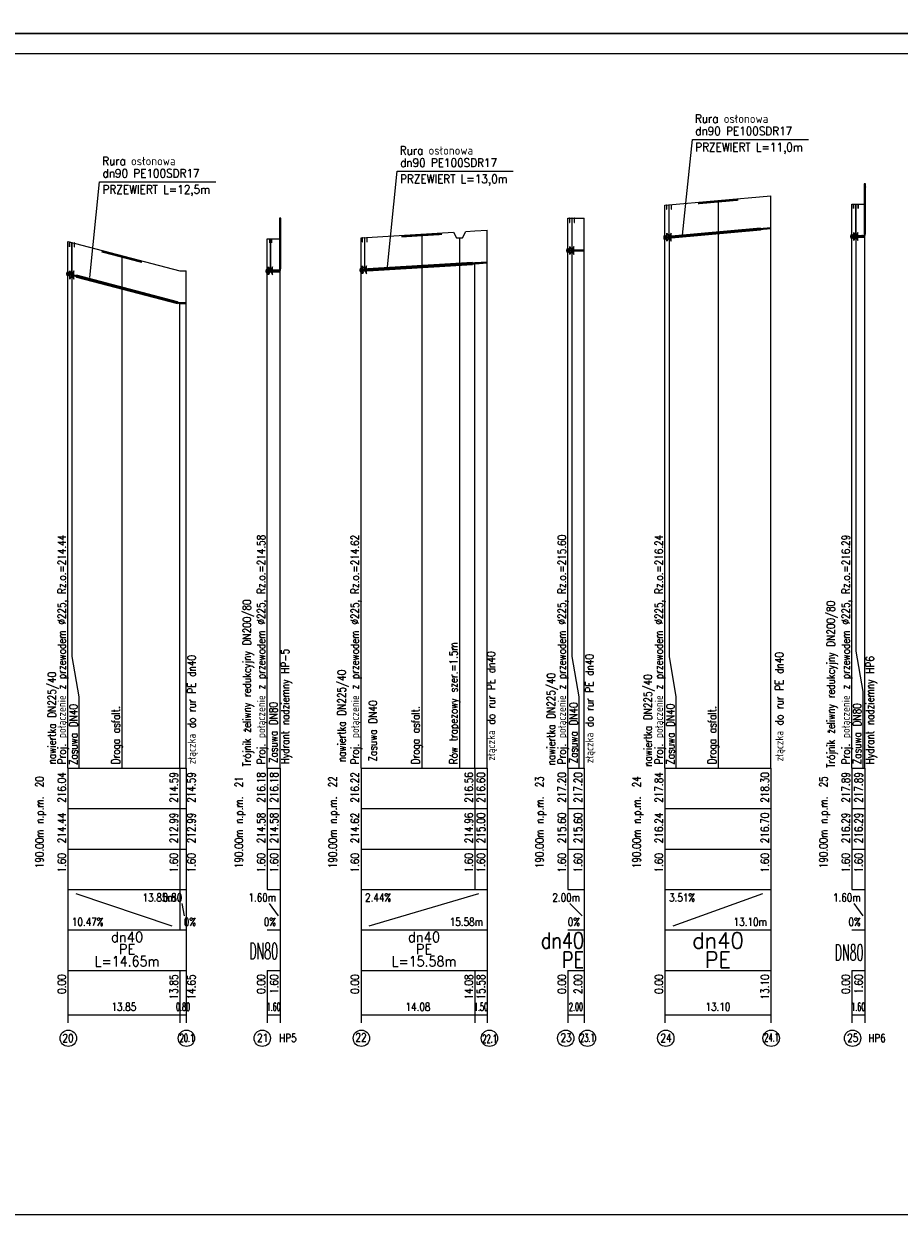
# Model space of a CAD drawing. Extents: x 122 to 1445, y -293 to 2085.
# Tile 13 of 38: x 854 to 1070, y 304 to 600. Entities that reach past the tile are written whole.
import ezdxf
from ezdxf.enums import TextEntityAlignment as Align

# ---------------------------------------------------------------- set-up
doc = ezdxf.new("R2010")
doc.units = 0
doc.header["$LTSCALE"] = 0.2
doc.header["$MEASUREMENT"] = 0
for name, color, linetype in [('Armatura', 7, 'CONTINUOUS'), ('Liczby', 7, 'CONTINUOUS'), ('Linie_odn', 7, 'CONTINUOUS'), ('Linie_opisowe', 7, 'CONTINUOUS'), ('Linie_tabeli', 7, 'CONTINUOUS'), ('Odcinki', 7, 'CONTINUOUS'), ('Opis_Arm', 7, 'CONTINUOUS'), ('Opis_PZ', 7, 'CONTINUOUS'), ('Opis_uzbr_n', 7, 'CONTINUOUS'), ('Opis_wl', 7, 'CONTINUOUS'), ('Osie', 7, 'CONTINUOUS'), ('Rury_ochr', 7, 'CONTINUOUS'), ('Teksty', 7, 'CONTINUOUS'), ('Teren_istn', 3, 'CONTINUOUS'), ('Uzbr_nadz', 7, 'CONTINUOUS'), ('warstwa_nr_0', 8, 'CONTINUOUS'), ('Wezly', 7, 'CONTINUOUS')]:
    doc.layers.add(name, color=color, linetype=linetype)
doc.styles.add('S', font='simplex.shx', dxfattribs={"width": 0.9, "height": 2.1})
doc.styles.get("Standard").update_dxf_attribs({"font": 'txt.shx'})

msp = doc.modelspace()

# ---------------------------------------------------------------- linework, layer by layer
at = {"layer": 'Armatura'}
for points in [[(1012.84345, 555.37502, 0.05, 0.05, 0), (1014.06565, 555.37502, 0.05, 0.05, 0)], [(1059.04345, 555.53722, 0.05, 0.05, 0), (1060.26565, 555.53722, 0.05, 0.05, 0)], [(988.84345, 552.08722, 0.05, 0.05, 0), (990.06565, 552.08722, 0.05, 0.05, 0)], [(937.57301, 547.28718, 0.05, 0.05, 0), (938.79521, 547.28718, 0.05, 0.05, 0)], [(865.18345, 546.02552, 0.05, 0.05, 0), (866.40565, 546.02552, 0.05, 0.05, 0)]]:
    msp.add_lwpolyline(points, format="xyseb", dxfattribs=at)
for points in [[(1012.84345, 554.37502), (1012.89895, 554.37502), (1012.89895, 555.37502), (1012.84345, 555.37502)], [(1013.39895, 547.42502), (1013.51015, 547.42502), (1013.51015, 555.37502), (1013.39895, 555.37502)], [(1014.01015, 554.37502), (1014.06565, 554.37502), (1014.06565, 555.37502), (1014.01015, 555.37502)], [(1059.04345, 554.53722), (1059.09895, 554.53722), (1059.09895, 555.53722), (1059.04345, 555.53722)], [(1059.59895, 547.58722), (1059.71015, 547.58722), (1059.71015, 555.53722), (1059.59895, 555.53722)], [(1060.21015, 554.53722), (1060.26565, 554.53722), (1060.26565, 555.53722), (1060.21015, 555.53722)], [(988.84345, 551.08722), (988.89895, 551.08722), (988.89895, 552.08722), (988.84345, 552.08722)], [(989.39895, 544.13722), (989.51015, 544.13722), (989.51015, 552.08722), (989.39895, 552.08722)], [(990.01015, 551.08722), (990.06565, 551.08722), (990.06565, 552.08722), (990.01015, 552.08722)], [(937.57301, 546.28718), (937.62851, 546.28718), (937.62851, 547.28718), (937.57301, 547.28718)], [(938.12851, 539.33718), (938.23971, 539.33718), (938.23971, 547.28718), (938.12851, 547.28718)], [(938.73971, 546.28718), (938.79521, 546.28718), (938.79521, 547.28718), (938.73971, 547.28718)], [(1012.95455, 546.42502), (1012.95455, 548.42502), (1013.95455, 546.42502), (1013.95455, 548.42502)], [(1059.15455, 546.58722), (1059.15455, 548.58722), (1060.15455, 546.58722), (1060.15455, 548.58722)], [(865.18345, 545.02552), (865.23895, 545.02552), (865.23895, 546.02552), (865.18345, 546.02552)], [(865.73895, 538.07552), (865.85015, 538.07552), (865.85015, 546.02552), (865.73895, 546.02552)], [(866.35015, 545.02552), (866.40565, 545.02552), (866.40565, 546.02552), (866.35015, 546.02552)], [(988.95455, 543.13722), (988.95455, 545.13722), (989.95455, 543.13722), (989.95455, 545.13722)], [(865.29455, 537.07552), (865.29455, 539.07552), (866.29455, 537.07552), (866.29455, 539.07552)], [(937.68411, 538.33718), (937.68411, 540.33718), (938.68411, 538.33718), (938.68411, 540.33718)]]:
    msp.add_lwpolyline(points, close=True, dxfattribs=at)
at = {"layer": 'Liczby'}
for p, q in [((1061.85455, 416.13722), (1061.85455, 355.13722)), ((1058.65455, 366.13722), (1058.65455, 353.13722)), ((1058.65455, 366.13722), (1058.65455, 355.13722)), ((1061.85455, 366.13722), (1061.85455, 353.13722))]:
    msp.add_line(p, q, dxfattribs=at)
at = {"layer": 'Linie_opisowe'}
for p, q in [((1025.59455, 556.49072), (1025.59455, 416.13722)), ((952.29455, 548.15172), (952.29455, 416.13722)), ((961.67475, 547.22372), (961.67475, 416.13722)), ((878.13455, 542.84572), (878.13455, 416.13722))]:
    msp.add_line(p, q, dxfattribs=at)
for points in [[(1013.45455, 547.42502), (1013.45455, 443.77722), (1015.15455, 433.77722), (1015.15455, 416.13722)], [(1059.65455, 547.58722), (1059.65455, 445.05722), (1061.35455, 435.05722), (1061.35455, 416.13722)], [(989.45455, 544.13722), (989.45455, 443.77722), (991.15455, 433.77722), (991.15455, 416.13722)], [(865.79455, 538.07552), (865.79455, 443.77722), (867.49455, 433.77722), (867.49455, 416.13722)]]:
    msp.add_lwpolyline(points, dxfattribs=at)
at = {"layer": 'Linie_tabeli'}
for p, q in [((864.79455, 416.13722), (894.09455, 416.13722)), ((864.79455, 416.13722), (864.79455, 386.13722)), ((864.79455, 416.13722), (864.79455, 355.13722)), ((892.49455, 416.13722), (892.49455, 386.13722)), ((894.09455, 416.13722), (894.09455, 386.13722)), ((894.09455, 416.13722), (894.09455, 355.13722)), ((914.09455, 416.13722), (917.29455, 416.13722)), ((914.09455, 416.13722), (914.09455, 386.13722)), ((914.09455, 416.13722), (914.09455, 386.13722)), ((917.29455, 416.13722), (917.29455, 386.13722)), ((917.29455, 416.13722), (917.29455, 355.13722)), ((937.29455, 416.13722), (968.45455, 416.13722)), ((937.29455, 416.13722), (937.29455, 386.13722)), ((937.29455, 416.13722), (937.29455, 355.13722)), ((965.45455, 416.13722), (965.45455, 386.13722)), ((968.45455, 416.13722), (968.45455, 386.13722)), ((968.45455, 416.13722), (968.45455, 355.13722)), ((988.45455, 416.13722), (992.45455, 416.13722)), ((988.45455, 416.13722), (988.45455, 386.13722)), ((988.45455, 416.13722), (988.45455, 386.13722)), ((992.45455, 416.13722), (992.45455, 386.13722)), ((992.45455, 416.13722), (992.45455, 355.13722)), ((1012.45455, 416.13722), (1038.65455, 416.13722)), ((1012.45455, 416.13722), (1012.45455, 386.13722)), ((1012.45455, 416.13722), (1012.45455, 355.13722)), ((1038.65455, 416.13722), (1038.65455, 386.13722)), ((1038.65455, 416.13722), (1038.65455, 355.13722)), ((1058.65455, 416.13722), (1061.85455, 416.13722)), ((1058.65455, 416.13722), (1058.65455, 386.13722)), ((1058.65455, 416.13722), (1058.65455, 386.13722)), ((1061.85455, 416.13722), (1061.85455, 386.13722)), ((864.79455, 406.13722), (894.09455, 406.13722)), ((914.09455, 406.13722), (917.29455, 406.13722)), ((937.29455, 406.13722), (968.45455, 406.13722)), ((988.45455, 406.13722), (992.45455, 406.13722)), ((1012.45455, 406.13722), (1038.65455, 406.13722)), ((1058.65455, 406.13722), (1061.85455, 406.13722)), ((864.79455, 396.13722), (894.09455, 396.13722)), ((914.09455, 396.13722), (917.29455, 396.13722)), ((937.29455, 396.13722), (968.45455, 396.13722)), ((988.45455, 396.13722), (992.45455, 396.13722)), ((1012.45455, 396.13722), (1038.65455, 396.13722)), ((1058.65455, 396.13722), (1061.85455, 396.13722)), ((864.79455, 386.13722), (894.09455, 386.13722)), ((864.79455, 386.13722), (864.79455, 376.13722)), ((866.79455, 385.13722), (890.49455, 377.13722)), ((892.49455, 386.13722), (892.49455, 376.13722)), ((914.09455, 386.13722), (917.29455, 386.13722)), ((937.29455, 386.13722), (968.45455, 386.13722)), ((937.29455, 386.13722), (937.29455, 376.13722)), ((939.29455, 377.13722), (966.45455, 385.13722)), ((968.45455, 386.13722), (968.45455, 376.13722)), ((988.45455, 386.13722), (992.45455, 386.13722)), ((1012.45455, 386.13722), (1038.65455, 386.13722)), ((1012.45455, 386.13722), (1012.45455, 376.13722)), ((1014.45455, 377.13722), (1036.65455, 385.13722)), ((1038.65455, 386.13722), (1038.65455, 376.13722)), ((1058.65455, 386.13722), (1061.85455, 386.13722)), ((892.99455, 382.63722), (893.59455, 379.63722)), ((914.59455, 382.63722), (916.79455, 379.63722)), ((988.95455, 382.63722), (991.95455, 379.63722)), ((1059.15455, 382.63722), (1061.35455, 379.63722)), ((864.79455, 376.13722), (894.09455, 376.13722)), ((894.09455, 376.13722), (894.09455, 366.13722)), ((914.09455, 376.13722), (917.29455, 376.13722)), ((917.29455, 376.13722), (917.29455, 366.13722)), ((937.29455, 376.13722), (968.45455, 376.13722)), ((968.45455, 376.13722), (968.45455, 366.13722)), ((988.45455, 376.13722), (992.45455, 376.13722)), ((992.45455, 376.13722), (992.45455, 366.13722)), ((1012.45455, 376.13722), (1038.65455, 376.13722)), ((1038.65455, 376.13722), (1038.65455, 366.13722)), ((1058.65455, 376.13722), (1061.85455, 376.13722)), ((1061.85455, 376.13722), (1061.85455, 366.13722)), ((864.79455, 366.13722), (894.09455, 366.13722)), ((864.79455, 366.13722), (864.79455, 353.13722)), ((892.49455, 366.13722), (892.49455, 353.13722)), ((894.09455, 366.13722), (894.09455, 353.13722)), ((914.09455, 366.13722), (917.29455, 366.13722)), ((914.09455, 366.13722), (914.09455, 353.13722)), ((914.09455, 366.13722), (914.09455, 355.13722)), ((917.29455, 366.13722), (917.29455, 353.13722)), ((937.29455, 366.13722), (968.45455, 366.13722)), ((937.29455, 366.13722), (937.29455, 353.13722)), ((965.45455, 366.13722), (965.45455, 353.13722)), ((968.45455, 366.13722), (968.45455, 353.13722)), ((988.45455, 366.13722), (992.45455, 366.13722)), ((988.45455, 366.13722), (988.45455, 353.13722)), ((988.45455, 366.13722), (988.45455, 355.13722)), ((992.45455, 366.13722), (992.45455, 353.13722)), ((1012.45455, 366.13722), (1038.65455, 366.13722)), ((1012.45455, 366.13722), (1012.45455, 353.13722)), ((1038.65455, 366.13722), (1038.65455, 353.13722)), ((1058.65455, 366.13722), (1061.85455, 366.13722)), ((864.79455, 355.13722), (894.09455, 355.13722)), ((914.09455, 355.13722), (917.29455, 355.13722)), ((937.29455, 355.13722), (968.45455, 355.13722)), ((988.45455, 355.13722), (992.45455, 355.13722)), ((1012.45455, 355.13722), (1038.65455, 355.13722)), ((1058.65455, 355.13722), (1061.85455, 355.13722))]:
    msp.add_line(p, q, dxfattribs=at)
msp.add_lwpolyline([(146.68012, 305.76042), (1318.43162, 305.76042), (1318.43162, 592.76042), (146.68012, 592.76042)], close=True, dxfattribs=at)
for points in [[(1038.65455, 416.13722), (1038.65455, 557.63722)], [(1012.45455, 416.13722), (1012.45455, 555.33722)], [(1058.65455, 416.13722), (1058.65455, 555.58722)], [(1061.85455, 416.13722), (1061.85455, 555.58722)], [(988.45455, 416.13722), (988.45455, 552.13722)], [(992.45455, 416.13722), (992.45455, 552.13722)], [(937.29455, 416.13722), (937.29455, 547.23722)], [(968.45455, 416.13722), (968.45455, 549.13722)], [(864.79455, 416.13722), (864.79455, 546.33722)], [(914.09455, 416.13722), (914.09455, 547.03722)], [(917.29455, 416.13722), (917.29455, 547.03722)], [(894.09455, 416.13722), (894.09455, 539.08722)], [(965.45455, 416.13722), (965.45455, 540.95432)], [(892.49455, 416.13722), (892.49455, 531.08722)]]:
    msp.add_lwpolyline(points, dxfattribs=at)
for centre in [(864.92233, 349.36922), (894.1308, 349.36922), (912.86712, 349.36922), (937.38525, 349.36922), (969.05465, 349.36922), (987.91277, 349.36922), (993.28902, 349.36922), (1012.66383, 349.36922), (1038.71989, 349.36922), (1058.84458, 349.36922)]:
    msp.add_circle(centre, 2.02278, dxfattribs=at)
at = {"layer": 'Odcinki'}
for points in [[(1012.45455, 547.43242), (1038.65455, 549.73242), (1038.65455, 549.73722), (1012.45455, 547.43722)], [(1012.45455, 547.24202), (1038.65455, 549.54202), (1038.65455, 549.53722), (1012.45455, 547.23722)], [(1058.65455, 547.77772), (1061.16885, 547.77772), (1061.16885, 547.78722), (1058.65455, 547.78722)], [(1058.65455, 547.39672), (1061.16885, 547.39672), (1061.16885, 547.38722), (1058.65455, 547.38722)], [(988.45455, 544.23242), (992.45455, 544.23242), (992.45455, 544.23722), (988.45455, 544.23722)], [(965.49265, 541.05182), (968.45455, 541.23242), (968.45455, 541.23722), (965.49265, 541.05662)], [(988.45455, 544.04202), (992.45455, 544.04202), (992.45455, 544.03722), (988.45455, 544.03722)], [(864.79455, 538.43242), (892.45645, 531.19242), (892.45645, 531.19722), (864.79455, 538.43722)], [(914.09455, 539.22772), (916.60885, 539.22772), (916.60885, 539.23722), (914.09455, 539.23722)], [(914.09455, 538.84672), (916.60885, 538.84672), (916.60885, 538.83722), (914.09455, 538.83722)], [(937.29455, 539.33242), (965.41645, 541.04722), (965.41645, 541.05202), (937.29455, 539.33722)], [(937.29455, 539.14202), (965.41645, 540.85672), (965.41645, 540.85202), (937.29455, 539.13722)], [(965.49265, 540.86142), (968.45455, 541.04202), (968.45455, 541.03722), (965.49265, 540.85662)], [(864.79455, 538.24202), (892.45645, 531.00192), (892.45645, 530.99722), (864.79455, 538.23722)], [(892.53265, 531.18242), (894.09455, 531.18242), (894.09455, 531.18722), (892.53265, 531.18722)], [(892.53265, 530.99202), (894.09455, 530.99202), (894.09455, 530.98722), (892.53265, 530.98722)]]:
    msp.add_lwpolyline(points, close=True, dxfattribs=at)
at = {"layer": 'Opis_wl'}
for centre, major_axis in [((1012.45455, 547.33722), (0, -0.562)), ((1012.45455, 547.33722), (0, -0.536)), ((1058.65455, 547.58722), (0, -0.562)), ((1058.65455, 547.58722), (0, -0.536)), ((988.45455, 544.13722), (0, -0.562)), ((988.45455, 544.13722), (0, -0.536)), ((864.79455, 538.33722), (0, -0.562)), ((864.79455, 538.33722), (0, -0.536)), ((914.09455, 539.03722), (0, -0.562)), ((914.09455, 539.03722), (0, -0.536)), ((937.29455, 539.23722), (0, -0.562)), ((937.29455, 539.23722), (0, -0.536))]:
    msp.add_ellipse(centre, major_axis=major_axis, ratio=0.4, dxfattribs=at)
at = {"layer": 'Osie'}
for p, q in [((1061.93469, 559.63158), (1062.08709, 559.63158)), ((917.37075, 551.08482), (917.52315, 551.08482)), ((1012.45455, 547.33722), (1038.65455, 549.63722)), ((1014.05455, 547.47772), (1036.05455, 549.40902)), ((1058.65455, 547.58722), (1061.16885, 547.58722)), ((1061.16885, 547.58722), (1061.32125, 547.58722)), ((1061.32519, 547.58398), (1061.62989, 547.58398)), ((988.45455, 544.13722), (992.45455, 544.13722)), ((864.79455, 538.33722), (892.45645, 531.09722)), ((914.09455, 539.03722), (916.60885, 539.03722)), ((916.60885, 539.03722), (916.76125, 539.03722)), ((916.76125, 539.03722), (917.06595, 539.03722)), ((937.29455, 539.23722), (965.41645, 540.95202)), ((938.89455, 539.33482), (964.89455, 540.92012)), ((965.49265, 540.95662), (968.45455, 541.13722)), ((866.95455, 537.77192), (891.95455, 531.22852)), ((892.53265, 531.08722), (894.09455, 531.08722))]:
    msp.add_line(p, q, dxfattribs=at)
at = {"layer": 'Rury_ochr'}
for p, q in [((1014.05455, 547.69192), (1014.05455, 547.57772)), ((1014.05455, 547.26342), (1014.05455, 547.37772)), ((1036.05455, 549.62322), (1036.05455, 549.50902)), ((1036.05455, 549.19472), (1036.05455, 549.30902)), ((938.89455, 539.54902), (938.89455, 539.43482)), ((938.89455, 539.12052), (938.89455, 539.23482)), ((964.89455, 541.13442), (964.89455, 541.02012)), ((964.89455, 540.70582), (964.89455, 540.82012)), ((866.95455, 537.98612), (866.95455, 537.87192)), ((866.95455, 537.55762), (866.95455, 537.67192)), ((891.95455, 531.44282), (891.95455, 531.32852)), ((891.95455, 531.01432), (891.95455, 531.12852))]:
    msp.add_line(p, q, dxfattribs=at)
for points in [[(1014.05455, 547.69192), (1036.05455, 549.62322), (1036.05455, 549.63402), (1014.05455, 547.70272)], [(1014.05455, 547.26342), (1036.05455, 549.19472), (1036.05455, 549.18402), (1014.05455, 547.25272)], [(938.89455, 539.54902), (964.89455, 541.13442), (964.89455, 541.14512), (938.89455, 539.55982)], [(938.89455, 539.12052), (964.89455, 540.70582), (964.89455, 540.69512), (938.89455, 539.10982)], [(866.95455, 537.98612), (891.95455, 531.44282), (891.95455, 531.45352), (866.95455, 537.99692)], [(866.95455, 537.55762), (891.95455, 531.01432), (891.95455, 531.00352), (866.95455, 537.54692)]]:
    msp.add_lwpolyline(points, close=True, dxfattribs=at)
at = {"layer": 'Teksty'}
for p, q in [((1016.80116, 547.92523), (1019.23106, 571.5688)), ((1019.23106, 571.5688), (1047.92497, 571.5688)), ((943.81211, 540.08306), (946.24201, 563.72663)), ((946.24201, 563.72663), (974.93593, 563.72663)), ((870.23397, 537.46525), (872.66388, 561.10882)), ((872.66388, 561.10882), (901.35779, 561.10882))]:
    msp.add_line(p, q, dxfattribs=at)
at = {"layer": 'Teren_istn'}
for points in [[(1012.45455, 555.33722), (1038.65455, 557.63722)], [(1058.65455, 555.58722), (1061.85455, 555.58722)], [(988.45455, 552.13722), (992.45455, 552.13722)], [(937.29455, 547.23722), (960.17475, 548.63232), (960.92475, 547.22382), (962.42475, 547.22382), (963.17475, 548.81532), (965.45455, 548.95432), (968.45455, 549.13722)], [(864.79455, 546.33722), (892.49455, 539.08722), (894.09455, 539.08722)], [(914.09455, 547.03722), (917.29455, 547.03722)]]:
    msp.add_lwpolyline(points, dxfattribs=at)
at = {"layer": 'Uzbr_nadz'}
for points in [[(1020.59455, 555.80182, 0.5, 0.5, 0), (1030.59455, 556.67962, 0.5, 0.5, 0)], [(947.29455, 547.59702, 0.5, 0.5, 0), (957.29455, 548.20672, 0.5, 0.5, 0)], [(873.13455, 543.90432, 0.5, 0.5, 0), (883.13455, 541.28702, 0.5, 0.5, 0)]]:
    msp.add_lwpolyline(points, format="xyseb", dxfattribs=at)
at = {"layer": 'warstwa_nr_0'}
for points in [[(121.68012, 597.76042), (1321.17346, 597.76042), (1321.17346, 894.76042), (121.68012, 894.76042)], [(121.68012, 300.76042), (1321.17346, 300.76042), (1321.17346, 597.76042), (121.68012, 597.76042)]]:
    msp.add_lwpolyline(points, close=True, dxfattribs=at)
at = {"layer": 'Wezly'}
for p, q in [((1061.62989, 547.81258), (1061.62989, 547.35538)), ((1061.76709, 548.15538), (1061.94989, 548.15538)), ((917.06595, 539.26582), (917.06595, 538.80862)), ((917.20315, 539.60862), (917.38595, 539.60862)), ((965.45455, 541.05432), (965.41645, 541.05202)), ((965.41645, 541.05202), (965.41645, 540.85202)), ((965.45455, 541.04952), (965.41645, 541.04722)), ((965.41645, 540.85672), (965.45455, 540.85902)), ((965.41645, 540.85202), (965.45455, 540.85432)), ((965.49265, 541.05662), (965.45455, 541.05432)), ((965.49265, 541.05182), (965.45455, 541.04952)), ((965.45455, 540.85902), (965.49265, 540.86142)), ((965.45455, 540.85432), (965.49265, 540.85662)), ((965.49265, 540.85662), (965.49265, 541.05662)), ((892.49455, 531.18722), (892.45645, 531.19722)), ((892.45645, 531.19722), (892.45645, 530.99722)), ((892.49455, 531.18242), (892.45645, 531.19242)), ((892.45645, 531.00192), (892.49455, 530.99202)), ((892.45645, 530.99722), (892.49455, 530.98722)), ((892.53265, 531.18722), (892.49455, 531.18722)), ((892.53265, 531.18242), (892.49455, 531.18242)), ((892.49455, 530.99202), (892.53265, 530.99202)), ((892.49455, 530.98722), (892.53265, 530.98722)), ((892.53265, 530.98722), (892.53265, 531.18722))]:
    msp.add_line(p, q, dxfattribs=at)
for points in [[(1061.70609, 560.58398), (1062.01089, 560.58398), (1062.01089, 560.63398), (1061.70609, 560.63398)], [(1061.78229, 548.15538), (1061.78229, 560.58398), (1061.77469, 560.58398), (1061.77469, 548.15538)], [(1061.93469, 548.15538), (1061.93469, 560.58398), (1061.94229, 560.58398), (1061.94229, 548.15538)], [(1061.93469, 559.82208), (1062.08709, 559.82208), (1062.08709, 559.84108), (1061.93469, 559.84108)], [(1061.93469, 559.44108), (1062.08709, 559.44108), (1062.08709, 559.42208), (1061.93469, 559.42208)], [(917.14215, 552.03722), (917.44695, 552.03722), (917.44695, 552.08722), (917.14215, 552.08722)], [(917.21835, 539.60862), (917.21835, 552.03722), (917.21075, 552.03722), (917.21075, 539.60862)], [(917.37075, 539.60862), (917.37075, 552.03722), (917.37835, 552.03722), (917.37835, 539.60862)], [(917.37075, 551.27532), (917.52315, 551.27532), (917.52315, 551.29432), (917.37075, 551.29432)], [(917.37075, 550.89432), (917.52315, 550.89432), (917.52315, 550.87532), (917.37075, 550.87532)], [(1061.16885, 547.77772), (1061.32125, 547.77772), (1061.32125, 547.79672), (1061.16885, 547.79672)], [(1061.16885, 547.39672), (1061.32125, 547.39672), (1061.32125, 547.37772), (1061.16885, 547.37772)], [(1061.17279, 547.77448), (1061.47749, 547.77448), (1061.47749, 547.79348), (1061.17279, 547.79348)], [(1061.17279, 547.39348), (1061.47749, 547.39348), (1061.47749, 547.37448), (1061.17279, 547.37448)], [(1061.47749, 547.77448), (1061.62989, 547.77448), (1061.62989, 547.79348), (1061.47749, 547.79348)], [(1061.47749, 547.39348), (1061.62989, 547.39348), (1061.62989, 547.37448), (1061.47749, 547.37448)], [(914.70894, 546.0318), (914.72894, 546.0318), (914.72894, 547.0318), (914.70894, 547.0318)], [(914.90894, 539.0818), (914.94894, 539.0818), (914.94894, 547.0318), (914.90894, 547.0318)], [(915.12894, 546.0318), (915.14894, 546.0318), (915.14894, 547.0318), (915.12894, 547.0318)], [(914.42894, 538.0818), (914.42894, 540.0818), (915.42894, 538.0818), (915.42894, 540.0818)], [(916.60885, 539.22772), (916.91355, 539.22772), (916.91355, 539.24672), (916.60885, 539.24672)], [(916.60885, 538.84672), (916.91355, 538.84672), (916.91355, 538.82772), (916.60885, 538.82772)], [(916.91355, 539.22772), (917.06595, 539.22772), (917.06595, 539.24672), (916.91355, 539.24672)], [(916.91355, 538.84672), (917.06595, 538.84672), (917.06595, 538.82772), (916.91355, 538.82772)]]:
    msp.add_lwpolyline(points, close=True, dxfattribs=at)
for points in [[(1061.62989, 547.77448), (1061.65379, 547.77918), (1061.67699, 547.79308), (1061.69909, 547.81598), (1061.71949, 547.84718), (1061.73769, 547.88608), (1061.75319, 547.93148), (1061.76569, 547.98248), (1061.77489, 548.03768), (1061.78039, 548.09578), (1061.78229, 548.15538)], [(1061.62989, 547.79348), (1061.65259, 547.79798), (1061.67469, 547.81118), (1061.69559, 547.83298), (1061.71499, 547.86258), (1061.73229, 547.89948), (1061.74699, 547.94268), (1061.75889, 547.99108), (1061.76759, 548.04358), (1061.77289, 548.09878), (1061.77469, 548.15538)], [(1061.62989, 547.39348), (1061.67759, 547.40288), (1061.72409, 547.43078), (1061.76829, 547.47658), (1061.80909, 547.53898), (1061.84539, 547.61668), (1061.87649, 547.70758), (1061.90149, 547.80948), (1061.91979, 547.91998), (1061.93089, 548.03618), (1061.93469, 548.15538)], [(1061.62989, 547.37448), (1061.67879, 547.38408), (1061.72649, 547.41268), (1061.77169, 547.45958), (1061.81349, 547.52358), (1061.85079, 547.60318), (1061.88269, 547.69638), (1061.90829, 547.80088), (1061.92699, 547.91408), (1061.93849, 548.03328), (1061.94229, 548.15538)], [(917.06595, 539.22772), (917.08985, 539.23242), (917.11305, 539.24632), (917.13515, 539.26922), (917.15555, 539.30042), (917.17375, 539.33932), (917.18925, 539.38472), (917.20175, 539.43572), (917.21095, 539.49092), (917.21645, 539.54902), (917.21835, 539.60862)], [(917.06595, 539.24672), (917.08865, 539.25122), (917.11075, 539.26442), (917.13165, 539.28622), (917.15105, 539.31582), (917.16835, 539.35272), (917.18305, 539.39592), (917.19495, 539.44432), (917.20365, 539.49682), (917.20895, 539.55202), (917.21075, 539.60862)], [(917.06595, 538.84672), (917.11365, 538.85612), (917.16015, 538.88402), (917.20435, 538.92982), (917.24515, 538.99222), (917.28145, 539.06992), (917.31255, 539.16082), (917.33755, 539.26272), (917.35585, 539.37322), (917.36695, 539.48942), (917.37075, 539.60862)], [(917.06595, 538.82772), (917.11485, 538.83732), (917.16255, 538.86592), (917.20775, 538.91282), (917.24955, 538.97682), (917.28685, 539.05642), (917.31875, 539.14962), (917.34435, 539.25412), (917.36305, 539.36732), (917.37455, 539.48652), (917.37835, 539.60862)]]:
    msp.add_lwpolyline(points, dxfattribs=at)
msp.add_lwpolyline([(914.70894, 547.0318, 0.05, 0.05, 0), (915.14894, 547.0318, 0.05, 0.05, 0)], format="xyseb", dxfattribs=at)

# ---------------------------------------------------------------- texts
at = {"layer": 'Liczby', "width": 0.8}
for s, p in [('216.04', (864.29455, 415.13722)), ('214.59', (891.99455, 415.13722)), ('214.59', (896.34455, 415.13722)), ('216.18', (913.59455, 415.13722)), ('216.18', (916.79455, 415.13722)), ('216.22', (936.79455, 415.13722)), ('216.56', (964.95455, 415.13722)), ('216.60', (967.95455, 415.13722)), ('217.20', (987.95455, 415.13722)), ('217.20', (991.95455, 415.13722)), ('217.84', (1011.95455, 415.13722)), ('218.30', (1038.15455, 415.13722)), ('217.89', (1058.15455, 415.13722)), ('217.89', (1061.35455, 415.13722)), ('214.44', (864.29455, 405.13722)), ('212.99', (891.99455, 405.13722)), ('212.99', (896.34455, 405.13722)), ('214.58', (913.59455, 405.13722)), ('214.58', (916.79455, 405.13722)), ('214.62', (936.79455, 405.13722)), ('214.96', (964.95455, 405.13722)), ('215.00', (967.95455, 405.13722)), ('215.60', (987.95455, 405.13722)), ('215.60', (991.95455, 405.13722)), ('216.24', (1011.95455, 405.13722)), ('216.70', (1038.15455, 405.13722)), ('216.29', (1058.15455, 405.13722)), ('216.29', (1061.35455, 405.13722)), ('1.60', (864.29455, 395.13722)), ('1.60', (891.99455, 395.13722)), ('1.60', (896.34455, 395.13722)), ('1.60', (913.59455, 395.13722)), ('1.60', (916.79455, 395.13722)), ('1.60', (936.79455, 395.13722)), ('1.60', (964.95455, 395.13722)), ('1.60', (967.95455, 395.13722)), ('1.60', (987.95455, 395.13722)), ('1.60', (991.95455, 395.13722)), ('1.60', (1011.95455, 395.13722)), ('1.60', (1038.15455, 395.13722)), ('1.60', (1058.15455, 395.13722)), ('1.60', (1061.35455, 395.13722)), ('0.00', (864.29455, 365.13722)), ('13.85', (891.99455, 365.13722)), ('14.65', (896.34455, 365.13722)), ('0.00', (913.59455, 365.13722)), ('1.60', (916.79455, 365.13722)), ('0.00', (936.79455, 365.13722)), ('14.08', (964.95455, 365.13722)), ('15.58', (967.95455, 365.13722)), ('0.00', (987.95455, 365.13722)), ('2.00', (991.95455, 365.13722)), ('0.00', (1011.95455, 365.13722)), ('13.10', (1038.15455, 365.13722)), ('0.00', (1058.15455, 365.13722)), ('1.60', (1061.35455, 365.13722))]:
    msp.add_text(s, height=2, rotation=90, dxfattribs=at).set_placement(p, align=Align.RIGHT)
at = {"layer": 'Liczby'}
for s, height, width, p in [('13.85m', 2, 0.8, (891.49455, 383.13722)), ('0.80', 2, 0.8, (893.09455, 383.13722)), ('1.60m', 2, 0.8, (916.29455, 383.13722)), ('2.00m', 2, 0.8, (991.45455, 383.13722)), ('1.60m', 2, 0.8, (1060.85455, 383.13722)), ('0%', 2, 0.8, (916.29455, 377.13722)), ('15.58m', 2, 0.8, (967.45455, 377.13722)), ('0%', 2, 0.8, (991.45455, 377.13722)), ('13.10m', 2, 0.8, (1037.65455, 377.13722)), ('0%', 2, 0.8, (1060.85455, 377.13722)), ('dn40', 4, 0.8, (992.45455, 371.53722)), ('DN80', 4, 0.5, (916.78442, 368.92527)), ('PE', 4, 0.8, (992.45455, 366.73722)), ('DN80', 4, 0.5, (1061.5513, 368.55025))]:
    msp.add_text(s, height=height, dxfattribs=dict(at, width=width)).set_placement(p, align=Align.RIGHT)
at = {"layer": 'Liczby', "width": 0.8}
for s, p in [('2.44%', (938.29455, 383.13722)), ('3.51%', (1013.45455, 383.13722)), ('10.47%', (865.79455, 377.13722)), ('0%', (893.49455, 377.13722))]:
    msp.add_text(s, height=2, dxfattribs=at).set_placement(p)
at = {"layer": 'Liczby'}
for s, height, width, p, p2 in [('dn40', 2.5, 0.914286, (875.44455, 373.13722), (883.44455, 373.13722)), ('dn40', 2.5, 0.914286, (948.87455, 373.13722), (956.87455, 373.13722)), ('dn40', 4, 0.914286, (1019.15455, 371.53722), (1031.95455, 371.53722)), ('PE', 2.5, 0.96, (877.44455, 370.13722), (881.44455, 370.13722)), ('PE', 2.5, 0.96, (950.87455, 370.13722), (954.87455, 370.13722)), ('L=14.65m', 2.5, 0.96, (871.44455, 367.13722), (887.44455, 367.13722)), ('L=15.58m', 2.5, 0.96, (944.87455, 367.13722), (960.87455, 367.13722)), ('PE', 4, 0.96, (1022.35455, 366.73722), (1028.75455, 366.73722))]:
    msp.add_text(s, height=height, dxfattribs=dict(at, width=width)).set_placement(p, p2, align=Align.FIT)
for s, width, p in [('13.85', 0.8, (878.64455, 356.13722)), ('0.80', 0.5, (893.29455, 356.13722)), ('1.60', 0.5, (915.69455, 356.13722)), ('14.08', 0.8, (951.37455, 356.13722)), ('1.50', 0.5, (966.95455, 356.13722)), ('2.00', 0.5, (990.45455, 356.13722)), ('13.10', 0.8, (1025.55455, 356.13722)), ('1.60', 0.5, (1060.25455, 356.13722)), ('20', 0.8, (864.83815, 348.41003)), ('20.1', 0.6, (894.25197, 348.44051)), ('21', 0.8, (912.97049, 348.47868)), ('HP5', 0.8, (919.2182, 348.42479)), ('22', 0.8, (937.29437, 348.59453)), ('22.1', 0.6, (969.09498, 348.24966)), ('23', 0.8, (988.00694, 348.51009)), ('23.1', 0.6, (993.26846, 348.46412)), ('24', 0.8, (1012.71935, 348.42861)), ('24.1', 0.6, (1038.80997, 348.55845)), ('25', 0.8, (1058.8931, 348.44562)), ('HP6', 0.8, (1064.88162, 348.40894))]:
    msp.add_text(s, height=2, dxfattribs=dict(at, width=width)).set_placement(p, align=Align.CENTER)
at = {"layer": 'Linie_odn', "style": 'S', "width": 0.9}
for s, p in [('Rura osłonowa', (1019.849, 575.65828)), ('dn90 PE100SDR17', (1019.94588, 572.62439)), ('Rura osłonowa', (946.85995, 567.81611)), ('PRZEWIERT L=11,0m', (1019.94588, 568.62439)), ('Rura osłonowa', (873.28182, 565.1983)), ('dn90 PE100SDR17', (946.95683, 564.78222)), ('dn90 PE100SDR17', (873.37869, 562.16441)), ('PRZEWIERT L=13,0m', (946.95683, 560.78222)), ('PRZEWIERT L=12,5m', (873.37869, 558.16441))]:
    msp.add_text(s, height=2.1, dxfattribs=at).set_placement(p)
at = {"layer": 'Linie_tabeli', "width": 0.8}
for s, p in [('24', (1006.45455, 414.13722)), ('20', (858.79455, 414.13722)), ('21', (908.09455, 414.13722)), ('22', (931.29455, 414.13722)), ('23', (982.45455, 414.13722)), ('25', (1052.65455, 414.13722)), ('190.00m n.p.m.', (858.79455, 409.13722)), ('190.00m n.p.m.', (908.09455, 409.13722)), ('190.00m n.p.m.', (931.29455, 409.13722)), ('190.00m n.p.m.', (982.45455, 409.13722)), ('190.00m n.p.m.', (1006.45455, 409.13722)), ('190.00m n.p.m.', (1052.65455, 409.13722))]:
    msp.add_text(s, height=2, rotation=90, dxfattribs=at).set_placement(p, align=Align.RIGHT)
at = {"layer": 'Opis_Arm', "width": 0.8}
for s, p in [('Zasuwa DN40', (867.17679, 416.91482)), ('Zasuwa DN80', (916.6256, 417.43145)), ('Zasuwa DN40', (941.23281, 417.80858)), ('Zasuwa DN40', (990.86238, 417.33815)), ('Zasuwa DN40', (1014.80214, 417.00161)), ('Zasuwa DN80', (1060.98218, 417.11249))]:
    msp.add_text(s, height=2, rotation=90, dxfattribs=at).set_placement(p)
at = {"layer": 'Opis_PZ', "width": 0.8}
for s, p in [('Trójnik żeliwny redukcyjny DN200/80', (910.08759, 416.52721)), ('Trójnik żeliwny redukcyjny DN200/80', (1054.44416, 416.20825)), ('złączka do rur PE dn40', (896.41183, 417.09693)), ('Hydrant nadziemny HP-5', (919.51987, 417.14152)), ('złączka do rur PE dn40', (970.46784, 417.9907)), ('złączka do rur PE dn40', (994.76599, 417.36457)), ('złączka do rur PE dn40', (1041.73189, 417.8165)), ('Hydrant nadziemny HP6', (1064.15455, 417.13722)), ('nawiertka DN225/40', (861.85536, 417.12365)), ('nawiertka DN225/40', (933.50985, 417.64915)), ('nawiertka DN225/40', (985.28122, 416.86691)), ('nawiertka DN225/40', (1009.22098, 416.53037))]:
    msp.add_text(s, height=2, rotation=90, dxfattribs=at).set_placement(p)
at = {"layer": 'Opis_uzbr_n', "width": 0.8}
for s, p in [('Rów trapezowy szer.=1.5m', (961.17475, 417.13722)), ('Droga asfalt.', (877.63455, 417.13722)), ('Droga asfalt.', (951.79455, 417.13722)), ('Droga asfalt.', (1025.09455, 417.13722))]:
    msp.add_text(s, height=2, rotation=90, dxfattribs=at).set_placement(p)
at = {"layer": 'Opis_wl', "width": 0.8}
for s, p in [('Proj. połączenie z przewodem %%C225, Rz.o.=214.44', (864.29455, 417.13722)), ('Proj. połączenie z przewodem %%C225, Rz.o.=214.58', (913.59455, 417.13722)), ('Proj. połączenie z przewodem %%C225, Rz.o.=214.62', (936.79455, 417.13722)), ('Proj. połączenie z przewodem %%C225, Rz.o.=215.60', (987.95455, 417.13722)), ('Proj. połączenie z przewodem %%C225, Rz.o.=216.24', (1011.95455, 417.13722)), ('Proj. połączenie z przewodem %%C225, Rz.o.=216.29', (1058.15455, 417.13722))]:
    msp.add_text(s, height=2, rotation=90, dxfattribs=at).set_placement(p)

doc.saveas('drawing.dxf')
